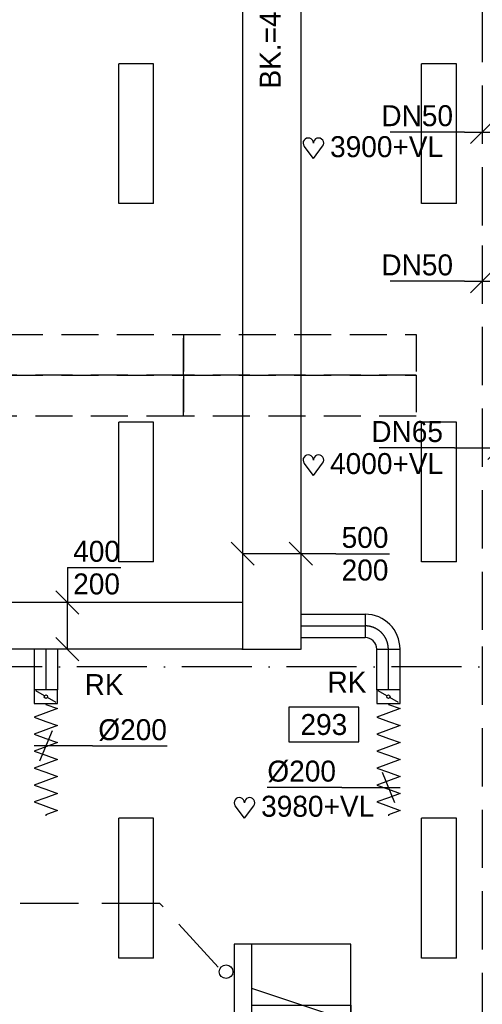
# Model space of a CAD drawing. Extents: x -866131 to -691536, y 173952 to 258052.
# Tile 138 of 160: x -730903 to -726930, y 221124 to 229574. Entities that reach past the tile are written whole.
import ezdxf
from ezdxf.enums import TextEntityAlignment as Align

# ---------------------------------------------------------------- set-up
doc = ezdxf.new("R2010")
doc.units = 0
doc.header["$LTSCALE"] = 100
for name, pattern in [('2322102', [45, 5, -2, 5, -2, 5, -2, 5, -2, 5, -2, 5, -5]), ('2322108', [7, 5, -2]), ('CENTER2', [11.25, 7.5, -1.25, 1.25, -1.25]), ('CENTER4', [5, 3.125, -0.625, 0.625, -0.625]), ('DASHDOT', [9, 6, -1.5, 0, -1.5]), ('HIDDEN2', [4.7625, 3.175, -1.5875]), ('LURETOUR', [6, 4, -2])]:
    doc.linetypes.add(name, pattern=pattern)
doc.layers.get('0').update_dxf_attribs({"linetype": 'CONTINUOUS'})
for name, color, linetype in [('AL$1----_ALGEMEEN', 7, 'CONTINUOUS'), ('AL$7----_STRAMIEN', 1, 'DASHDOT'), ('ARMATUUR', 8, 'CONTINUOUS'), ('WL$1----', 4, 'CONTINUOUS'), ('WL5502--', 4, 'CONTINUOUS'), ('WL561---_RETOUR', 4, 'CONTINUOUS'), ('WL5627--', 4, 'CONTINUOUS'), ('WL570---', 3, 'CONTINUOUS'), ('WL570---_HARTLIJN', 7, 'CONTINUOUS'), ('WL570---_RETOUR', 3, 'CONTINUOUS'), ('WL570---_TOEVOER', 3, 'CONTINUOUS'), ('WM561---', 1, 'CONTINUOUS'), ('WM570---', 1, 'CONTINUOUS')]:
    doc.layers.add(name, color=color, linetype=linetype)
doc.styles.add('BURO-018', font='BUROFONT.shx', dxfattribs={"height": 180})

# ---------------------------------------------------------------- blocks, each defined once
blk = doc.blocks.new('*U397', base_point=(106161.7, 54658.1))
at = {"color": 0, "linetype": 'CONTINUOUS'}
for p, q in [((106261.7, 54758.1), (106061.7, 54558.1)), ((106261.7, 54758.1), (106061.7, 54558.1)), ((106011.7, 54658.1), (105371.7, 54658.1)), ((106011.7, 54658.1), (106261.7, 54658.1))]:
    blk.add_line(p, q, dxfattribs=at)
at = {"color": 0, "linetype": 'CONTINUOUS', "style": 'BURO-018'}
blk.add_text('DN50', height=180, dxfattribs=at).set_placement((105911.7, 54708.1), align=Align.RIGHT)
blk = doc.blocks.new('*U398', base_point=(106161.7, 53377.8))
at = {"color": 0, "linetype": 'CONTINUOUS'}
for p, q in [((106261.7, 53477.8), (106061.7, 53277.8)), ((106011.7, 53377.8), (105371.7, 53377.8)), ((106011.7, 53377.8), (106261.7, 53377.8))]:
    blk.add_line(p, q, dxfattribs=at)
at = {"color": 0, "linetype": 'CONTINUOUS', "style": 'BURO-018'}
blk.add_text('DN50', height=180, dxfattribs=at).set_placement((105911.7, 53427.8), align=Align.RIGHT)
blk = doc.blocks.new('*U401', base_point=(106311.7, 51947.9))
at = {"color": 0, "linetype": 'CONTINUOUS'}
for p, q in [((106211.7, 51847.9), (106411.7, 52047.9)), ((105925.5, 51947.9), (105279.1, 51947.9)), ((105925.5, 51947.9), (106411.7, 51947.9))]:
    blk.add_line(p, q, dxfattribs=at)
at = {"color": 0, "linetype": 'CONTINUOUS', "style": 'BURO-018'}
blk.add_text('DN65', height=180, dxfattribs=at).set_placement((105825.5, 51997.9), align=Align.RIGHT)
blk = doc.blocks.new('HART')
at = {"color": 1}
for q in [(-28.1, 39.5), (51.4, 39.5)]:
    blk.add_line((11.6, -12.9), q, dxfattribs=at)
for centre, start, end in [((-10.5, 52.8), 0, 217.1867), ((33.8, 52.8), 322.8133, 180)]:
    blk.add_arc(centre, 22.1, start, end, dxfattribs=at)
blk = doc.blocks.new('2322615')
at = {"color": 0, "linetype": 'CONTINUOUS'}
for p, q in [((-2.5, -7.5), (2.5, 7.5)), ((0, 7.5), (2.5, 7.5)), ((0, 7.5), (0, -7.5)), ((0, -7.5), (-2.5, -7.5))]:
    blk.add_line(p, q, dxfattribs=at)
at = {"color": 0, "linetype": 'CONTINUOUS', "style": 'BURO-018', "flags": 1}
blk.add_attdef('W_ID', (0, 0), '', height=1.8, dxfattribs=at)
blk = doc.blocks.new('LU-2D-K-1F4')
at = {"color": 0, "linetype": 'CONTINUOUS'}
for p, q in [((-0.5, 250), (0.5, 250)), ((-0.5, -250), (0.5, -250))]:
    blk.add_line(p, q, dxfattribs=at)
blk = doc.blocks.new('LU-2D-K-190')
at = {"color": 0, "linetype": 'CONTINUOUS'}
for p, q in [((-0.5, 200), (0.5, 200)), ((-0.5, -200), (0.5, -200))]:
    blk.add_line(p, q, dxfattribs=at)
blk = doc.blocks.new('LU-1D-K-C8')
at = {"color": 0, "linetype": 'CONTINUOUS'}
for p, q in [((-0.5, 100), (0.5, 100)), ((-0.5, -100), (0.5, -100))]:
    blk.add_line(p, q, dxfattribs=at)
at = {"layer": 'WL570---_HARTLIJN', "linetype": 'CENTER2'}
blk.add_line((-0.5, 0), (0.5, 0), dxfattribs=at)
blk = doc.blocks.new('LU-1D-KL1-C874')
at = {"color": 0, "linetype": 'CONTINUOUS'}
for p, q in [((-58, 100), (-58, -100)), ((58, 100), (-58, 100)), ((50.7, 87.5), (7.3, 12.5)), ((58, -100), (58, 100)), ((-7.3, -12.5), (-50.7, -87.5)), ((-58, -100), (58, -100))]:
    blk.add_line(p, q, dxfattribs=at)
blk.add_circle((0, 0), 14.5, dxfattribs=at)
blk = doc.blocks.new('LU-1D-F-C83C3')
at = {"color": 0, "linetype": 'CONTINUOUS'}
for p, q in [((-473.2, 0), (-436.8, 100)), ((-436.8, 100), (-400.4, 0)), ((-327.6, 0), (-291.2, 100)), ((-291.2, 100), (-254.8, 0)), ((-182, 0), (-145.6, 100)), ((-145.6, 100), (-109.2, 0)), ((-36.4, 0), (0, 100)), ((0, 100), (36.4, 0)), ((109.2, 0), (145.6, 100)), ((145.6, 100), (182, 0)), ((254.8, 0), (291.2, 100)), ((291.2, 100), (327.6, 0)), ((400.4, 0), (436.8, 100)), ((436.8, 100), (473.2, 0)), ((-481.6, 0), (-473.2, 0)), ((-400.4, 0), (-364, -100)), ((-364, -100), (-327.6, 0)), ((-254.8, 0), (-218.4, -100)), ((-218.4, -100), (-182, 0)), ((-109.2, 0), (-72.8, -100)), ((-72.8, -100), (-36.4, 0)), ((36.4, 0), (72.8, -100)), ((72.8, -100), (109.2, 0)), ((182, 0), (218.4, -100)), ((218.4, -100), (254.8, 0)), ((327.6, 0), (364, -100)), ((364, -100), (400.4, 0)), ((473.2, 0), (481.6, 0))]:
    blk.add_line(p, q, dxfattribs=at)
blk = doc.blocks.new('*U535', base_point=(-730493.4, 224571.7))
at = {"color": 0, "linetype": 'CONTINUOUS'}
for p, q in [((-730493.4, 224871.7), (-730493.4, 224571.7)), ((-730493.4, 224871.7), (-730033.4, 224871.7)), ((-730593.1, 224671.4), (-730393.7, 224472)), ((-730493.4, 224171.7), (-730493.4, 224571.7)), ((-730593.1, 224271.4), (-730393.7, 224072))]:
    blk.add_line(p, q, dxfattribs=at)
at = {"layer": 'WM570---', "linetype": 'CONTINUOUS', "style": 'BURO-018'}
for s, p in [('400', (-730443.4, 224921.7)), ('200', (-730443.4, 224641.7))]:
    blk.add_text(s, height=180, dxfattribs=at).set_placement(p)
blk = doc.blocks.new('*U536', base_point=(-728488.3, 224991))
at = {"color": 0, "linetype": 'CONTINUOUS'}
for p, q in [((-728888.6, 224891.3), (-729088, 225090.7)), ((-728388.6, 224891.3), (-728588, 225090.7)), ((-728488.3, 224991), (-728988.3, 224991)), ((-728188.3, 224991), (-728488.3, 224991)), ((-728188.3, 224991), (-727728.3, 224991))]:
    blk.add_line(p, q, dxfattribs=at)
at = {"layer": 'WM570---', "linetype": 'CONTINUOUS', "style": 'BURO-018'}
for s, p in [('500', (-728138.3, 225041)), ('200', (-728138.3, 224761))]:
    blk.add_text(s, height=180, dxfattribs=at).set_placement(p)
blk = doc.blocks.new('LU-1D-B-1-C85AC8')
at = {"color": 0, "linetype": 'CONTINUOUS'}
for p, q in [((100, 200), (-100, 200)), ((-200, 100), (-200, -100))]:
    blk.add_line(p, q, dxfattribs=at)
for radius in [100, 300]:
    blk.add_arc((-200, 200), radius, 270, 0, dxfattribs=at)
at = {"layer": 'WL570---_HARTLIJN', "linetype": 'CENTER4'}
blk.add_arc((-200, 200), 200, 270, 0, dxfattribs=at)
blk = doc.blocks.new('LU-ORND')
at = {"color": 0, "linetype": 'CONTINUOUS'}
for p, q in [((-3, 1.5), (-3, -1.5)), ((3, 1.5), (-3, 1.5)), ((3, -1.5), (3, 1.5)), ((-3, -1.5), (3, -1.5))]:
    blk.add_line(p, q, dxfattribs=at)
blk = doc.blocks.new('*U540', base_point=(-730657.4, 223341.1))
at = {"color": 0, "linetype": 'CONTINUOUS'}
for p, q in [((-730623.5, 223471.4), (-730731.4, 223210.8)), ((-730277.5, 223341.1), (-730777.5, 223341.1)), ((-730277.5, 223341.1), (-729637.5, 223341.1))]:
    blk.add_line(p, q, dxfattribs=at)
at = {"layer": 'WM570---', "linetype": 'CONTINUOUS', "style": 'BURO-018'}
blk.add_text('%%c200', height=180, dxfattribs=at).set_placement((-730227.5, 223391.1))
blk = doc.blocks.new('*U541', base_point=(-727779.9, 222985.4))
at = {"color": 0, "linetype": 'CONTINUOUS'}
for p, q in [((-727791.1, 223115.7), (-727683.2, 222855.1)), ((-728137.1, 222985.4), (-728777.1, 222985.4)), ((-728137.1, 222985.4), (-727637.1, 222985.4))]:
    blk.add_line(p, q, dxfattribs=at)
at = {"layer": 'WM570---', "linetype": 'CONTINUOUS', "style": 'BURO-018'}
blk.add_text('%%c200', height=180, dxfattribs=at).set_placement((-728187.1, 223035.4), align=Align.RIGHT)

msp = doc.modelspace()

# ---------------------------------------------------------------- linework, layer by layer
at = {"layer": 'AL$1----_ALGEMEEN', "color": 8, "linetype": 'HIDDEN2'}
for points in [[(-731497.209, 226522.748), (-731497.209, 226872.748), (-729497.209, 226872.748), (-729497.209, 226522.748)], [(-729497.209, 226522.748), (-729497.209, 226872.748), (-727497.209, 226872.748), (-727497.209, 226522.748)], [(-731497.209, 226172.748), (-731497.209, 226522.748), (-729497.209, 226522.748), (-729497.209, 226172.748)], [(-729497.209, 226172.748), (-729497.209, 226522.748), (-727497.209, 226522.748), (-727497.209, 226172.748)]]:
    msp.add_lwpolyline(points, close=True, dxfattribs=at)
at = {"layer": 'AL$7----_STRAMIEN', "color": 1}
msp.add_lwpolyline([(-719909.644, 224021.228), (-862199.709, 224021.228)], dxfattribs=at)
at = {"layer": 'ARMATUUR', "color": 8}
for points in [[(-730052.826, 227996.228), (-730052.826, 229196.228)], [(-729752.826, 229196.228), (-730052.826, 229196.228)], [(-729752.826, 227996.228), (-729752.826, 229196.228)], [(-727452.826, 227996.228), (-727452.826, 229196.228)], [(-727152.826, 229196.228), (-727452.826, 229196.228)], [(-727152.826, 227996.228), (-727152.826, 229196.228)], [(-729752.826, 227996.228), (-730052.826, 227996.228)], [(-727152.826, 227996.228), (-727452.826, 227996.228)], [(-730052.826, 224921.228), (-730052.826, 226121.228)], [(-729752.826, 226121.228), (-730052.826, 226121.228)], [(-729752.826, 224921.228), (-729752.826, 226121.228)], [(-727452.826, 224921.228), (-727452.826, 226121.228)], [(-727152.826, 226121.228), (-727452.826, 226121.228)], [(-727152.826, 224921.228), (-727152.826, 226121.228)], [(-729752.826, 224921.228), (-730052.826, 224921.228)], [(-727152.826, 224921.228), (-727452.826, 224921.228)], [(-729752.826, 222721.228), (-730052.826, 222721.228)], [(-730052.826, 221521.228), (-730052.826, 222721.228)], [(-729752.826, 221521.228), (-729752.826, 222721.228)], [(-727452.826, 221521.228), (-727452.826, 222721.228)], [(-727152.826, 222721.228), (-727452.826, 222721.228)], [(-727152.826, 221521.228), (-727152.826, 222721.228)], [(-729752.826, 221521.228), (-730052.826, 221521.228)], [(-727152.826, 221521.228), (-727452.826, 221521.228)]]:
    msp.add_lwpolyline(points, dxfattribs=at)
at = {"layer": 'WL$1----'}
msp.add_line((-728909.665, 220640.105), (-728909.665, 221636.744), dxfattribs=at)
at = {"layer": 'WL5502--', "color": 1}
msp.add_circle((-729130.291, 221403.97), 58.377, dxfattribs=at)
at = {"layer": 'WL561---_RETOUR', "linetype": '2322108'}
for p, q in [((-726932.093, 233208.361), (-726932.093, 227636.508)), ((-726932.093, 227636.508), (-726932.093, 224194.33)), ((-726932.093, 224194.33), (-726932.093, 217732.584))]:
    msp.add_line(p, q, dxfattribs=at)
at = {"layer": 'WL5627--', "linetype": '2322102'}
for p, q in [((-729698.023, 221990.132), (-735718.189, 221990.132)), ((-729198.518, 221442.574), (-729698.023, 221990.132))]:
    msp.add_line(p, q, dxfattribs=at)
at = {"layer": 'WL570---'}
for p, q in [((-728996.641, 224171.711), (-728490.711, 224171.711)), ((-728059.987, 221640.105), (-729059.987, 221640.105)), ((-729059.987, 221640.105), (-729059.987, 220640.105)), ((-728059.987, 220640.105), (-728059.987, 221640.105))]:
    msp.add_line(p, q, dxfattribs=at)

# ---------------------------------------------------------------- block references
at = {"layer": 'WL$1----', "xscale": 56.7, "yscale": 56.7, "zscale": 56.7, "rotation": 89.99999999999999}
msp.add_blockref('2322615', (-728484.415, 221117.272), dxfattribs=at)
at = {"layer": 'WL570---_RETOUR', "xscale": 2, "yscale": 2, "zscale": 2}
for p in [(-728404.3, 228408.52), (-728404.3, 225689.037), (-728996.265, 222748.517)]:
    msp.add_blockref('HART', p, dxfattribs=at)
at = {"layer": 'WL570---_RETOUR', "color": 3, "linetype": 'LURETOUR', "xscale": 2013.183141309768, "rotation": 180}
msp.add_blockref('LU-2D-K-190', (-730003.233, 224371.711), dxfattribs=at)
at = {"layer": 'WL570---_TOEVOER', "color": 3, "linetype": 'CONTINUOUS', "xscale": 8932.700199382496, "rotation": 270}
msp.add_blockref('LU-2D-K-1F4', (-728738.258, 228635.654), dxfattribs=at)
at = {"layer": 'WL570---_TOEVOER', "linetype": 'CONTINUOUS', "xscale": 553.561426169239}
msp.add_blockref('LU-1D-K-C8', (-728213.93, 224371.711), dxfattribs=at)
at = {"layer": 'WL570---_TOEVOER', "linetype": 'CONTINUOUS'}
for name, p, rotation in [('LU-1D-B-1-C85AC8', (-727737.149, 224371.711), 90), ('LU-1D-KL1-C874', (-730677.461, 223764.255), 270), ('LU-1D-KL1-C874', (-727737.149, 223764.255), 270), ('LU-1D-F-C83C3', (-730677.461, 223224.616), 270), ('LU-1D-F-C83C3', (-727737.149, 223224.616), 270)]:
    msp.add_blockref(name, p, dxfattribs=dict(at, rotation=rotation))
for p, xscale, rotation in [((-730677.461, 223995.779), 347.0489787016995, 270), ((-727737.149, 223996.983), 349.4569692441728, 90)]:
    msp.add_blockref('LU-1D-K-C8', p, dxfattribs=dict(at, xscale=xscale, rotation=rotation))
at = {"layer": 'WM561---'}
for name, p in [('*U397', (-726932.093, 228609.784)), ('*U398', (-726932.093, 227329.519)), ('*U401', (-726782.093, 225899.58))]:
    msp.add_blockref(name, p, dxfattribs=at)
at = {"layer": 'WM570---'}
for name, p in [('*U536', (-728488.258, 224991.013)), ('*U535', (-730493.354, 224571.711)), ('*U540', (-730657.435, 223341.096)), ('*U541', (-727779.927, 222985.406))]:
    msp.add_blockref(name, p, dxfattribs=at)
ref = msp.add_blockref('LU-ORND', (-728291.125, 223525.433), dxfattribs=dict(at, xscale=100, yscale=100, zscale=100))
ref.add_attrib('LU_TEXT1', '293', dxfattribs={"layer": '0', "color": 1, "linetype": 'CONTINUOUS', "height": 180, "style": 'BURO-018'}).set_placement((-728291.125, 223525.433), align=Align.MIDDLE)

# ---------------------------------------------------------------- texts
at = {"layer": 'WL570---', "color": 1, "style": 'BURO-018'}
msp.add_text('BK.=4080+VL', height=180, rotation=90, dxfattribs=at).set_placement((-728661.856, 228982.653))
for p in [(-730345.117, 223777.737), (-728259.789, 223798.58)]:
    msp.add_text('RK', height=180, dxfattribs=at).set_placement(p)
at = {"layer": 'WL570---_RETOUR', "color": 1, "style": 'BURO-018'}
for s, p in [('3900+VL', (-728237.38, 228394.015)), ('4000+VL', (-728237.38, 225674.532)), ('3980+VL', (-728829.345, 222734.012))]:
    msp.add_text(s, height=180, dxfattribs=at).set_placement(p)

doc.saveas('drawing.dxf')
